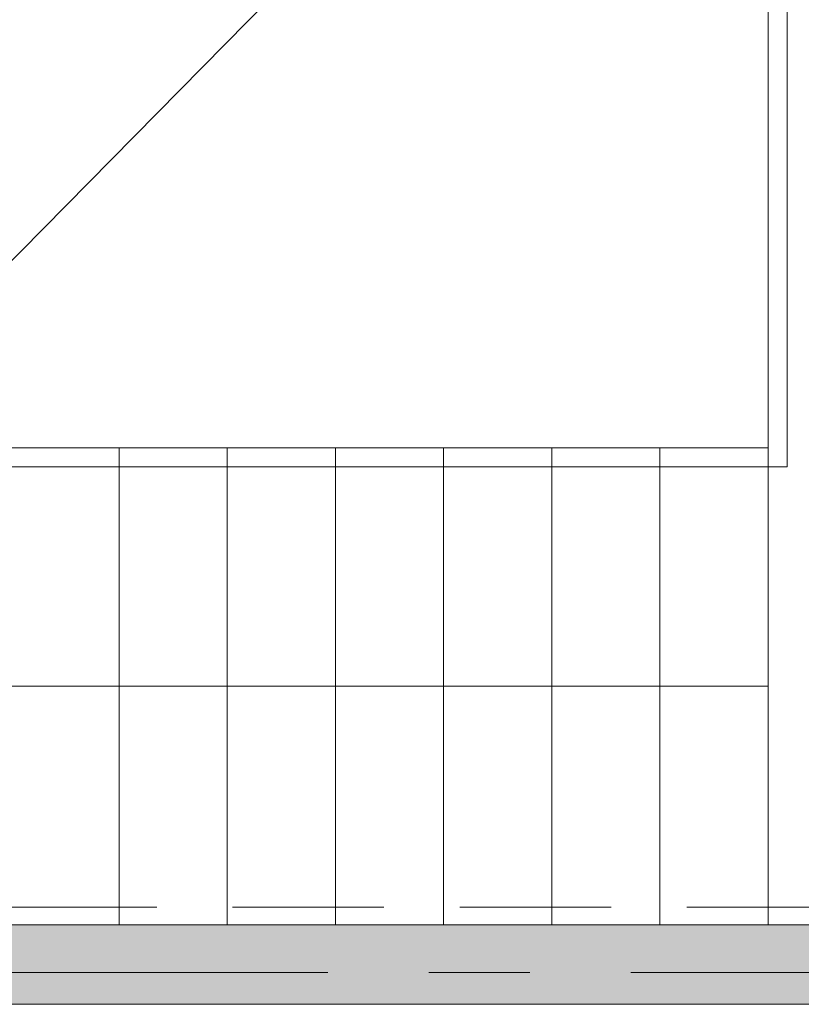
# Model space of a CAD drawing. Header units: centimetres. Extents: x -2424 to 1783, y 5 to 2907.
# Tile 14 of 99: x -977 to -731, y 1358 to 1668. Entities that reach past the tile are written whole.
import ezdxf

# ---------------------------------------------------------------- set-up
doc = ezdxf.new("R2010")
doc.units = ezdxf.units.CM
doc.linetypes.add('Hidden', pattern=[71.4375, 47.625, -23.8125])
doc.linetypes.add('Oś', pattern=[222.25, 127, -31.75, 31.75, -31.75])
for name, color, linetype, lineweight in [('A-AREA', 32, 'Continuous', 13), ('A-DETL', 90, 'Continuous', 9), ('A-DETL-THIN', 151, 'Continuous', 9), ('A-FLOR', 192, 'Continuous', 13), ('A-WALL', 113, 'Continuous', 13), ('S-GRID', 1, 'Continuous', 13), ('S-STRS', 31, 'Continuous', 13)]:
    doc.layers.add(name, color=color, linetype=linetype, lineweight=lineweight)
doc.layers.add('A-WALL-PATT', color=111, linetype='Continuous', lineweight=13, plot=False)

msp = doc.modelspace()

# ---------------------------------------------------------------- linework, layer by layer
at = {"layer": 'A-AREA', "color": 251, "lineweight": 9}
msp.add_line((-1037.41, 1533.33), (-741.62, 1833.33), dxfattribs=at)
at = {"layer": 'A-DETL', "color": 251, "linetype": 'Hidden', "lineweight": 9}
msp.add_line((-576.62, 1388.83), (-1227.62, 1388.83), dxfattribs=at)
at = {"layer": 'A-DETL-THIN', "color": 251, "lineweight": 9}
for p, q in [((-735.62, 1689.33), (-735.62, 1527.33)), ((-741.62, 1683.33), (-741.62, 1533.33)), ((-741.62, 1683.33), (-741.62, 1533.33)), ((-741.62, 1533.33), (-1047.62, 1533.33)), ((-735.62, 1527.33), (-1053.62, 1527.33)), ((-741.62, 1458.33), (-1013.62, 1458.33))]:
    msp.add_line(p, q, dxfattribs=at)
at = {"layer": 'A-FLOR', "color": 251, "lineweight": 9}
msp.add_line((-741.62, 1833.33), (-741.62, 1533.33), dxfattribs=at)
at = {"layer": 'A-WALL', "color": 251, "lineweight": 9}
for p, q in [((-627.62, 1383.33), (-1197.62, 1383.33)), ((-1197.62, 1358.33), (-627.62, 1358.33))]:
    msp.add_line(p, q, dxfattribs=at)
at = {"layer": 'A-WALL-PATT', "color": 251, "linetype": 'Continuous', "lineweight": 9, "extrusion": (0, 0, -1)}
for points in [[(628.18, 1358.33), (1197.62, 1383.33), (1197.62, 1358.33)], [(1197.62, 1383.33), (628.18, 1358.33), (627.62, 1383.33)]]:
    msp.add_solid(points, dxfattribs=at)
at = {"layer": 'S-GRID', "color": 251, "linetype": 'Oś', "lineweight": 9}
msp.add_line((1342.46, 1368.33), (-1368.76, 1368.33), dxfattribs=at)
at = {"layer": 'S-STRS', "color": 251, "lineweight": 9}
for p, q in [((-945.62, 1533.33), (-979.62, 1533.33)), ((-911.62, 1533.33), (-945.62, 1533.33)), ((-945.62, 1383.33), (-945.62, 1533.33)), ((-945.62, 1383.33), (-945.62, 1533.33)), ((-877.62, 1533.33), (-911.62, 1533.33)), ((-911.62, 1383.33), (-911.62, 1533.33)), ((-911.62, 1383.33), (-911.62, 1533.33)), ((-843.62, 1533.33), (-877.62, 1533.33)), ((-877.62, 1383.33), (-877.62, 1533.33)), ((-877.62, 1383.33), (-877.62, 1533.33)), ((-809.62, 1533.33), (-843.62, 1533.33)), ((-843.62, 1383.33), (-843.62, 1533.33)), ((-843.62, 1383.33), (-843.62, 1533.33)), ((-775.62, 1533.33), (-809.62, 1533.33)), ((-809.62, 1383.33), (-809.62, 1533.33)), ((-809.62, 1383.33), (-809.62, 1533.33)), ((-741.62, 1533.33), (-775.62, 1533.33)), ((-775.62, 1383.33), (-775.62, 1533.33)), ((-775.62, 1383.33), (-775.62, 1533.33)), ((-741.62, 1383.33), (-741.62, 1533.33)), ((-741.62, 1383.33), (-741.62, 1533.33))]:
    msp.add_line(p, q, dxfattribs=at)

doc.saveas('drawing.dxf')
